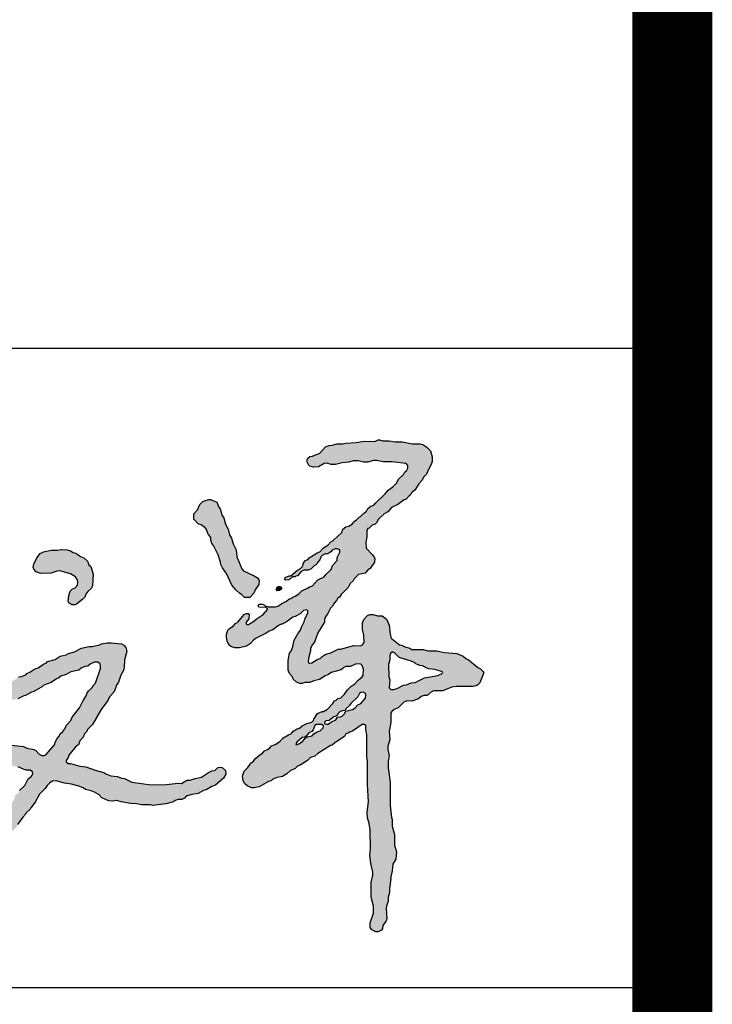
# Model space of a CAD drawing. Extents: x 499396 to 499732, y 3804753 to 3804872.
# Tile 20 of 41: x 499560.29 to 499562.02, y 3804779.13 to 3804781.6. Entities that reach past the tile are written whole.
import ezdxf

# ---------------------------------------------------------------- set-up
doc = ezdxf.new("R2010")
doc.units = 0
doc.layers.get('0').update_dxf_attribs({"linetype": 'CONTINUOUS'})
doc.layers.add('PUB_TITLE', color=4, linetype='CONTINUOUS')

# ---------------------------------------------------------------- blocks, each defined once
blk = doc.blocks.new('谭文军')
at = {"linetype": 'Continuous'}
h = blk.add_hatch(color=256, dxfattribs=at)
h.paths.add_polyline_path([(2707.3, 2346), (2707.3, 2339), (2699.3, 2322), (2699.3, 2313), (2684.3, 2298), (2680.9, 2285.4), (2664.3, 2270), (2658.3, 2262), (2639.3, 2253), (2622.3, 2235), (2613.3, 2232), (2609.3, 2228), (2589.3, 2219), (2580.3, 2210), (2569.3, 2203), (2561.3, 2200), (2555.3, 2195), (2549.3, 2193), (2542.3, 2187), (2527.3, 2180), (2512.3, 2170), (2483.3, 2170), (2483.3, 2161), (2470.3, 2146), (2448.3, 2132), (2441.3, 2125), (2421.2, 2113.1), (2415.2, 2119.1), (2425.3, 2133), (2426.3, 2147), (2423.3, 2149), (2417.3, 2149), (2411.3, 2146), (2391.3, 2122), (2384.3, 2118), (2377.3, 2110), (2366.3, 2103), (2360.3, 2097), (2356.3, 2085), (2356.3, 2076), (2358.3, 2062), (2365.3, 2051), (2370.3, 2047), (2382.3, 2043), (2396.3, 2043), (2418.3, 2048), (2430.3, 2056), (2443.8, 2070.8), (2479.3, 2088), (2488.3, 2094), (2500.3, 2098), (2517.3, 2112), (2525.3, 2116), (2529.3, 2116), (2545.3, 2125), (2562.3, 2138), (2569.3, 2140), (2584.3, 2148), (2595.3, 2158), (2608.3, 2160.6), (2608.3, 2151), (2599.3, 2131), (2597.3, 2123), (2588.3, 2107), (2585.3, 2097), (2578.3, 2088), (2566.3, 2066), (2562.3, 2047), (2557.3, 2035), (2551.3, 2026), (2547.3, 2004), (2547.3, 1974), (2551.3, 1963), (2560.3, 1953), (2563.3, 1946), (2573.3, 1937), (2583.3, 1932), (2589.3, 1932), (2599.3, 1936), (2614.3, 1936), (2627.3, 1941), (2644.3, 1945), (2662.3, 1956), (2672.3, 1960), (2680.3, 1966), (2711.3, 1975), (2722.8, 1985), (2740.3, 1985), (2757.3, 1993), (2774.9, 1991.8), (2780.3, 1977), (2779.2, 1955.4), (2764.3, 1943), (2753.3, 1931), (2741.3, 1923), (2731.3, 1913), (2721.3, 1899), (2710.3, 1888), (2701.3, 1886), (2696.3, 1881), (2690.3, 1879), (2685.3, 1870), (2669.3, 1853), (2656.3, 1846), (2652.3, 1846), (2638.3, 1840), (2626.3, 1822), (2624.4, 1814.1), (2605.3, 1809), (2590.3, 1801), (2582.3, 1794), (2575.3, 1792), (2563.3, 1785), (2557.3, 1778), (2548.3, 1774), (2531.3, 1763), (2521.3, 1753), (2507.3, 1744), (2495.3, 1739), (2487.8, 1730), (2474.3, 1724), (2468.3, 1717), (2459.3, 1712), (2446.3, 1700), (2439.3, 1691), (2433.3, 1687), (2422.3, 1672), (2411.3, 1661), (2406.3, 1646), (2408.3, 1632), (2412.3, 1623), (2420.3, 1616), (2434.3, 1609), (2442.3, 1609), (2457.3, 1613), (2486.3, 1629), (2494.3, 1631), (2500.3, 1636), (2513.3, 1641), (2530.3, 1645), (2543.3, 1653), (2553.3, 1662), (2569.3, 1669), (2576.3, 1677), (2584.3, 1680), (2607.3, 1694), (2616.3, 1703), (2630.3, 1708), (2639.3, 1716), (2678.3, 1741), (2683.3, 1742), (2691.3, 1749), (2721.3, 1768), (2726.3, 1777), (2735.3, 1780), (2739.3, 1783), (2746.3, 1785), (2779.5, 1808.2), (2787.3, 1802), (2787.3, 1790), (2790.3, 1774), (2790.3, 1705), (2793.3, 1691), (2793.3, 1620), (2796.3, 1566), (2792.3, 1534), (2793.3, 1517), (2798.3, 1499), (2801.3, 1479), (2802.3, 1421), (2800.3, 1401), (2803.3, 1375), (2810.5, 1344), (2804.3, 1317), (2804.3, 1271), (2811.3, 1243), (2811.3, 1222), (2801.3, 1192), (2801.3, 1177), (2806.3, 1170), (2818.3, 1164), (2826.3, 1164), (2836.3, 1169), (2839.3, 1174), (2840.3, 1183), (2850.3, 1198), (2852.3, 1205), (2850.1, 1239.7), (2857.3, 1259), (2857.3, 1271), (2861.3, 1286), (2861.3, 1298), (2865.3, 1328), (2864.3, 1329), (2869.3, 1353), (2871.3, 1373), (2880.3, 1389), (2882.3, 1411), (2876.3, 1432), (2876.3, 1465), (2869.3, 1491), (2869.3, 1511), (2867.3, 1518), (2863.3, 1555), (2863.3, 1627), (2856.3, 1671), (2857.3, 1691), (2860.3, 1710), (2853.8, 1733.6), (2862.3, 1758), (2860.3, 1785), (2865.3, 1812), (2865.3, 1843.4), (2875.3, 1852), (2887.3, 1857), (2906.3, 1876), (2916.3, 1879), (2930.3, 1878), (2950.3, 1885), (2963.2, 1895), (2976.3, 1895), (2980.3, 1897), (2988.3, 1905), (2997.3, 1910), (3025.3, 1910), (3054.3, 1921), (3067.3, 1923), (3120.3, 1923), (3129.3, 1925), (3134.3, 1928), (3140.3, 1934), (3151.3, 1963), (3151.3, 1968), (3142.3, 1978), (3134.3, 1982), (3104.3, 2007), (3097.3, 2010), (3089.3, 2017), (3069.3, 2025), (3031.3, 2028), (3006.3, 2034), (2979.3, 2033), (2965.3, 2038), (2930.3, 2038), (2924.3, 2042), (2908.3, 2046), (2899.3, 2051), (2892.3, 2052), (2866.3, 2073), (2863.3, 2085), (2860.3, 2113), (2851.3, 2131), (2838.3, 2142), (2824.3, 2142), (2810.3, 2146), (2800.3, 2146), (2793.3, 2143), (2781.3, 2130), (2777.3, 2120), (2777.3, 2099), (2781.3, 2082), (2782.3, 2059), (2774.7, 2048.8), (2750.3, 2050), (2709.3, 2039), (2702.3, 2039), (2681.3, 2028), (2662.3, 2022), (2652.3, 2016), (2646.3, 2010), (2637.3, 2007), (2616, 1993.2), (2609.1, 1997.9), (2611.3, 2015), (2616.3, 2033), (2616.3, 2042), (2622.3, 2053), (2629.3, 2060), (2639.3, 2089), (2659.3, 2122), (2660.8, 2135.4), (2670.3, 2149), (2678.3, 2166), (2684.3, 2172), (2689.3, 2181), (2697.3, 2189), (2701.3, 2196), (2706.3, 2200), (2711.3, 2208), (2733.3, 2230), (2739.3, 2242), (2748.3, 2250), (2751.3, 2256), (2765.3, 2270), (2785.3, 2274), (2795.3, 2285), (2801.3, 2288), (2814.3, 2308), (2815.3, 2318), (2813.3, 2324), (2807.3, 2332), (2788.3, 2351), (2787.3, 2370), (2791.3, 2386), (2790.1, 2411), (2798.3, 2413), (2807.3, 2422), (2816.3, 2426), (2821.3, 2431), (2826.3, 2440), (2844.3, 2457), (2855.3, 2464), (2867.3, 2477), (2886.3, 2486), (2906.3, 2501), (2912.3, 2503), (2921.3, 2513), (2926.3, 2516), (2929.3, 2522), (2939.3, 2531), (2951.3, 2550), (2961.3, 2561), (2967.3, 2572), (2975.3, 2580), (2982.3, 2597), (2990.3, 2610), (2993.3, 2619), (2993.3, 2634), (2988.3, 2652), (2976.3, 2664), (2964.3, 2672), (2956.3, 2674), (2931.3, 2674), (2901.3, 2680), (2878.3, 2680), (2860.3, 2683), (2840.3, 2683), (2830.3, 2686), (2826.3, 2686), (2815.3, 2681), (2783.3, 2682), (2758.3, 2678), (2726.3, 2676), (2716.3, 2674), (2698.3, 2674), (2684.3, 2670), (2674.3, 2669), (2663.3, 2665), (2645.3, 2645), (2622.3, 2636), (2614.3, 2635), (2608.3, 2630), (2606.3, 2626), (2606.3, 2618), (2610.3, 2609), (2614.3, 2605), (2625.3, 2602), (2641.3, 2603), (2662.5, 2615.5), (2680.3, 2610), (2694.3, 2610), (2714.3, 2615), (2735.3, 2617), (2748.3, 2621), (2764.3, 2621), (2780.3, 2617), (2794.3, 2617), (2815, 2624.3), (2841.3, 2618), (2868.3, 2618), (2917.3, 2612.4), (2917.3, 2594.2), (2908.3, 2587), (2904.3, 2579), (2890.3, 2566), (2882.3, 2552), (2871.3, 2541), (2857.3, 2531), (2847.3, 2519), (2818.3, 2492), (2812.3, 2484), (2803.3, 2481), (2794.3, 2474), (2789.3, 2466), (2780.3, 2459), (2771.3, 2449), (2767.3, 2447), (2758.3, 2438), (2752.3, 2435), (2746.3, 2427), (2735.3, 2419), (2726.3, 2417), (2716.3, 2410), (2713.3, 2400), (2686.3, 2375), (2679.3, 2371), (2670.3, 2360), (2656.3, 2352), (2645.3, 2340), (2637.3, 2337), (2612.3, 2321), (2608.3, 2316), (2601.3, 2313), (2595.3, 2306), (2590.2, 2290.7), (2576.3, 2283), (2555.3, 2266), (2550.3, 2266), (2538.3, 2260), (2537.3, 2254), (2540.3, 2252), (2550.3, 2253), (2560.3, 2262), (2569.3, 2263), (2571.3, 2265), (2576.3, 2266), (2587.3, 2279), (2597.3, 2283), (2609.3, 2283), (2618.3, 2287), (2628.3, 2297), (2635.3, 2301), (2638.3, 2307), (2645.3, 2315), (2649.5, 2327.6), (2662.3, 2334), (2670.3, 2334), (2679.3, 2340), (2686.5, 2349), (2699.3, 2349)])
h.paths.add_polyline_path([(2890.3, 2014), (2894.3, 2012), (2925.3, 2003), (2938.3, 1997), (2942.3, 1993), (2954.3, 1988), (2963.3, 1987), (2981.3, 1978), (3001.3, 1976), (3027.1, 1968.6), (3024.3, 1963), (3010.3, 1957), (2969.3, 1950), (2940.3, 1935), (2928.3, 1934), (2913.3, 1928), (2904.3, 1927), (2884.3, 1917), (2873.3, 1914), (2859.9, 1914), (2862.3, 1944), (2859.3, 1953), (2858.3, 1991), (2862.3, 2006), (2862.3, 2023.4), (2871, 2030.3), (2873.3, 2028), (2876.3, 2027)], flags=16)
h.paths.add_polyline_path([(2786.3, 1887), (2772.3, 1870), (2763.3, 1866), (2750.3, 1852.9), (2725.3, 1847), (2718.7, 1833.7), (2709.3, 1829), (2700.3, 1828), (2695.3, 1820), (2681.3, 1814), (2669.2, 1805.5), (2657.5, 1810.1), (2664.3, 1817), (2674.3, 1818), (2688.3, 1829), (2698.3, 1832), (2704.2, 1843.6), (2714.3, 1848), (2723.3, 1849), (2726.3, 1854), (2737.3, 1864), (2741.3, 1871), (2763.3, 1891), (2770.2, 1904.7), (2783.6, 1906.4), (2787.3, 1897)], flags=16)
h.paths.add_polyline_path([(2650.3, 1805), (2659.3, 1799), (2646.3, 1786), (2637.3, 1783), (2627.3, 1777), (2621.3, 1770), (2606.3, 1767), (2601.3, 1764), (2591.3, 1753), (2580.3, 1746), (2568.7, 1741.6), (2574.3, 1751), (2590.3, 1765), (2599.3, 1766), (2600.3, 1768), (2602.3, 1768), (2611.3, 1780), (2620.3, 1784), (2624.3, 1789), (2631.5, 1804.4), (2639.3, 1806), (2640.3, 1805)], flags=16)
for points in [[(2377.3, 2365), (2372.3, 2382), (2366.3, 2392), (2361.3, 2410), (2353.3, 2426), (2348.3, 2445), (2343.3, 2452), (2337.3, 2473), (2333.3, 2478), (2326.3, 2494), (2307.3, 2502), (2302.3, 2502), (2283.3, 2496), (2274.3, 2486), (2266.3, 2470), (2255.3, 2458), (2255.3, 2441), (2270.3, 2426), (2278.3, 2423), (2293.4, 2411.7), (2298.3, 2397), (2308.3, 2384), (2308.3, 2376), (2311.3, 2366), (2316.3, 2359), (2330.3, 2331), (2338.3, 2308), (2339.3, 2301), (2344.3, 2290), (2357.3, 2271), (2373.3, 2237), (2385.3, 2222), (2397.3, 2211), (2403.3, 2208), (2412.3, 2199), (2428.3, 2199), (2441.3, 2212), (2445.3, 2222), (2456.3, 2239), (2457.3, 2251), (2452.3, 2259), (2442.3, 2266), (2406.3, 2282.4), (2388.3, 2324), (2386.3, 2346)], [(1874.1, 2272), (1889.1, 2262), (1896.5, 2250.3), (1895.1, 2237), (1887.1, 2227), (1880.1, 2225), (1873.1, 2218), (1869.1, 2205), (1867.1, 2186), (1869.1, 2182), (1878.1, 2176), (1887.1, 2176), (1892.1, 2178), (1912.1, 2193), (1918.1, 2200), (1921.1, 2209), (1927.1, 2217), (1939.1, 2227), (1942.1, 2236), (1944.1, 2271), (1937.1, 2294), (1930.1, 2300), (1926.1, 2311), (1915.1, 2321), (1905.1, 2325), (1900.1, 2330), (1890.1, 2336), (1882.1, 2338), (1874.1, 2343), (1863.1, 2346), (1848.1, 2347), (1845.1, 2347), (1833.1, 2345), (1815.1, 2345), (1790.1, 2340), (1780.1, 2335), (1770.1, 2321), (1760.1, 2302), (1758.1, 2291), (1760.1, 2286), (1767.1, 2278), (1781.1, 2273), (1814.1, 2274), (1831.1, 2280), (1841.1, 2281)], [(2526.3, 2229), (2524.3, 2232), (2519.3, 2234), (2513.3, 2231), (2510.3, 2222), (2513.3, 2219), (2520.3, 2220), (2526.3, 2224)]]:
    blk.add_hatch(color=256, dxfattribs=at).paths.add_polyline_path(points)
h = blk.add_hatch(color=256, dxfattribs=at)
h.paths.add_polyline_path([(1886.1, 2030), (1868.1, 2025), (1860.1, 2021), (1842.1, 2017), (1826.1, 2007), (1803.1, 2000), (1799.1, 1996), (1790.1, 1992), (1774.1, 1981), (1766.1, 1979), (1757.1, 1974), (1748.1, 1967), (1739.1, 1963), (1737.1, 1960), (1723.1, 1954), (1713.1, 1953), (1699.1, 1942), (1685.1, 1936), (1679.1, 1936), (1652.1, 1928), (1641.1, 1928), (1628.1, 1933), (1616.1, 1944), (1606.1, 1945), (1599.1, 1942), (1588.1, 1929), (1587.1, 1922), (1590.1, 1906), (1590.1, 1895), (1597.1, 1881), (1605.1, 1873), (1612.1, 1870), (1629.1, 1870), (1641.1, 1873), (1670.1, 1873), (1690.1, 1881), (1711.1, 1885), (1729.1, 1894), (1734.1, 1895), (1753.1, 1906), (1760.1, 1908), (1787.1, 1923), (1791.1, 1927), (1814.1, 1936), (1830.1, 1947), (1838.1, 1950), (1844.1, 1955), (1860.1, 1960), (1875.1, 1968), (1900.1, 1974), (1907.1, 1980), (1918.1, 1985), (1927.1, 1986), (1935.1, 1992), (1947.1, 1998), (1963.1, 1998), (1968.8, 1983.8), (1951.1, 1933), (1944.1, 1926), (1942.1, 1921), (1929.1, 1909), (1925.1, 1903), (1922.1, 1894), (1913.1, 1880), (1902.1, 1857), (1879.1, 1828), (1875.1, 1818), (1861.1, 1803), (1854.1, 1787.4), (1842.1, 1777), (1839.1, 1769), (1832.1, 1762), (1827.1, 1753), (1824.1, 1743), (1795.4, 1710), (1781.1, 1710), (1766.1, 1725), (1760.1, 1728), (1739.1, 1732), (1728.1, 1737), (1691.1, 1742), (1678.1, 1747), (1670.1, 1752), (1665.1, 1752), (1643.1, 1764), (1632.1, 1764), (1616.1, 1758), (1602.1, 1746), (1595.1, 1730), (1588.1, 1722), (1583.1, 1712), (1581.1, 1704), (1582.1, 1692), (1576.1, 1678), (1576.1, 1671), (1581.2, 1653.4), (1575.1, 1639), (1574.1, 1632), (1577.1, 1613), (1576.1, 1599), (1579.1, 1576), (1585.1, 1559), (1585.1, 1553), (1587.1, 1549), (1587.1, 1541), (1592.1, 1518), (1599.1, 1501), (1615.1, 1484), (1626.1, 1475), (1633.1, 1473), (1640.1, 1465), (1655.1, 1459), (1667.1, 1459), (1682.1, 1465), (1690.1, 1475), (1698.1, 1479), (1708.1, 1490), (1710.1, 1496), (1726.1, 1519), (1736.1, 1529), (1737.1, 1532), (1749.1, 1543), (1751.1, 1548), (1764.1, 1565), (1778.1, 1590), (1795.1, 1607), (1802.1, 1617), (1810.1, 1625), (1818.1, 1630), (1829.1, 1631), (1855.1, 1624), (1877.1, 1621), (1899.1, 1615), (1913.1, 1609), (1920.1, 1604), (1943, 1598.9), (1962.1, 1588), (1971.1, 1579), (1992.1, 1569), (2005.1, 1568), (2017.1, 1570), (2030.1, 1566), (2059.1, 1561), (2078.1, 1560), (2094.1, 1557), (2121.1, 1557), (2128.1, 1555), (2169.1, 1560), (2192.1, 1566), (2202.6, 1573), (2218.1, 1573), (2226.1, 1578), (2232.1, 1584), (2249.1, 1589), (2269.1, 1592), (2285.1, 1601), (2294.1, 1603), (2311.1, 1614), (2322.1, 1618), (2347.1, 1639), (2354.1, 1652), (2353.1, 1663), (2343.1, 1672), (2334.1, 1673), (2329.1, 1671), (2320.1, 1663), (2311.1, 1662), (2301.1, 1657), (2279.1, 1642), (2259.1, 1638), (2244.1, 1633), (2234.1, 1633), (2217.1, 1623), (2207.1, 1624), (2170.1, 1620), (2123.1, 1619), (2064.1, 1627), (2041.1, 1638), (2033.1, 1639), (2018.1, 1645), (1999.1, 1647), (1983.1, 1653), (1977.1, 1657), (1950.1, 1664), (1921.1, 1675), (1903.1, 1677), (1874.1, 1685), (1867.1, 1685), (1858.3, 1691.3), (1866.1, 1703), (1869.1, 1711), (1890.1, 1737), (1898.1, 1743), (1903.1, 1755), (1914.1, 1767), (1916.1, 1776), (1922.1, 1782), (1927.1, 1791), (1942.1, 1806), (1969.1, 1852), (1989.1, 1880), (1994.1, 1891), (2008.1, 1906), (2014.1, 1920), (2015.1, 1926), (2022.1, 1937), (2029.1, 1958), (2038.1, 1973), (2040.1, 1982), (2041.1, 2006), (2048.1, 2031), (2045.1, 2044), (2039.1, 2051), (2032.1, 2055), (2000.1, 2058), (1987.1, 2058), (1970.1, 2055), (1963.1, 2052), (1941.1, 2047), (1931.1, 2047), (1908.1, 2042)])
h.paths.add_polyline_path([(1749.1, 1664), (1758.5, 1657.3), (1754.3, 1646.9), (1743.1, 1637), (1732.1, 1617), (1716.1, 1601), (1712.1, 1593), (1703.1, 1587), (1698.1, 1570), (1688.1, 1562), (1685.1, 1554), (1668.1, 1533), (1666.1, 1528), (1654.9, 1518.1), (1630.1, 1544), (1621.1, 1558.1), (1621.1, 1575), (1613.1, 1592), (1613.1, 1600), (1607, 1614.7), (1611.1, 1627), (1611.1, 1637), (1609.1, 1642), (1598.1, 1655), (1600.1, 1662), (1599.1, 1677), (1605.1, 1690), (1606.1, 1700), (1614.1, 1711.1), (1619.1, 1706), (1629.1, 1698), (1636.1, 1695), (1656.1, 1692), (1675.1, 1683), (1699.1, 1676), (1712.1, 1675), (1725.1, 1668), (1737.1, 1664)], flags=16)
for points in [[(2826.3, 2686), (2830.3, 2686), (2840.3, 2683), (2860.3, 2683), (2878.3, 2680), (2901.3, 2680), (2931.3, 2674), (2956.3, 2674), (2964.3, 2672), (2976.3, 2664), (2988.3, 2652), (2993.3, 2634), (2993.3, 2619), (2990.3, 2610), (2982.3, 2597), (2975.3, 2580), (2967.3, 2572), (2961.3, 2561), (2951.3, 2550), (2939.3, 2531), (2929.3, 2522), (2926.3, 2516), (2921.3, 2513), (2912.3, 2503), (2906.3, 2501), (2886.3, 2486), (2867.3, 2477), (2855.3, 2464), (2844.3, 2457), (2826.3, 2440), (2821.3, 2431), (2816.3, 2426), (2807.3, 2422), (2798.3, 2413), (2794.3, 2412), (2790.3, 2407), (2791.3, 2386), (2787.3, 2370), (2788.3, 2351), (2807.3, 2332), (2813.3, 2324), (2815.3, 2318), (2814.3, 2308), (2801.3, 2288), (2795.3, 2285), (2785.3, 2274), (2765.3, 2270), (2751.3, 2256), (2748.3, 2250), (2739.3, 2242), (2733.3, 2230), (2711.3, 2208), (2706.3, 2200), (2701.3, 2196), (2697.3, 2189), (2689.3, 2181), (2684.3, 2172), (2678.3, 2166), (2670.3, 2149), (2663.3, 2139), (2660.3, 2131), (2659.3, 2122), (2639.3, 2089), (2629.3, 2060), (2622.3, 2053), (2616.3, 2042), (2616.3, 2033), (2611.3, 2015), (2609.3, 2000), (2610.3, 1997), (2613.3, 1995), (2620.3, 1996), (2637.3, 2007), (2646.3, 2010), (2652.3, 2016), (2662.3, 2022), (2681.3, 2028), (2702.3, 2039), (2709.3, 2039), (2750.3, 2050), (2771.3, 2049), (2776.3, 2051), (2782.3, 2059), (2781.3, 2082), (2777.3, 2099), (2777.3, 2120), (2781.3, 2130), (2793.3, 2143), (2800.3, 2146), (2810.3, 2146), (2824.3, 2142), (2838.3, 2142), (2851.3, 2131), (2860.3, 2113), (2863.3, 2085), (2866.3, 2073), (2892.3, 2052), (2899.3, 2051), (2908.3, 2046), (2924.3, 2042), (2930.3, 2038), (2965.3, 2038), (2979.3, 2033), (3006.3, 2034), (3031.3, 2028), (3069.3, 2025), (3089.3, 2017), (3097.3, 2010), (3104.3, 2007), (3134.3, 1982), (3142.3, 1978), (3151.3, 1968), (3151.3, 1963), (3140.3, 1934), (3134.3, 1928), (3129.3, 1925), (3120.3, 1923), (3067.3, 1923), (3054.3, 1921), (3025.3, 1910), (2997.3, 1910), (2988.3, 1905), (2980.3, 1897), (2976.3, 1895), (2968.3, 1895), (2959.3, 1892), (2950.3, 1885), (2930.3, 1878), (2916.3, 1879), (2906.3, 1876), (2887.3, 1857), (2875.3, 1852), (2868.3, 1846), (2865.3, 1841), (2865.3, 1812), (2860.3, 1785), (2862.3, 1758), (2855.3, 1738), (2855.3, 1728), (2860.3, 1710), (2857.3, 1691), (2856.3, 1671), (2863.3, 1627), (2863.3, 1555), (2867.3, 1518), (2869.3, 1511), (2869.3, 1491), (2876.3, 1465), (2876.3, 1432), (2882.3, 1411), (2880.3, 1389), (2871.3, 1373), (2869.3, 1353), (2864.3, 1329), (2865.3, 1328), (2861.3, 1298), (2861.3, 1286), (2857.3, 1271), (2857.3, 1259), (2851.3, 1243), (2850.3, 1236), (2852.3, 1205), (2850.3, 1198), (2840.3, 1183), (2839.3, 1174), (2836.3, 1169), (2826.3, 1164), (2818.3, 1164), (2806.3, 1170), (2801.3, 1177), (2801.3, 1192), (2811.3, 1222), (2811.3, 1243), (2804.3, 1271), (2804.3, 1317), (2809.3, 1339), (2809.3, 1349), (2803.3, 1375), (2800.3, 1401), (2802.3, 1421), (2801.3, 1479), (2798.3, 1499), (2793.3, 1517), (2792.3, 1534), (2796.3, 1566), (2793.3, 1620), (2793.3, 1691), (2790.3, 1705), (2790.3, 1774), (2787.3, 1790), (2787.3, 1802), (2782.3, 1806), (2776.3, 1806), (2746.3, 1785), (2739.3, 1783), (2735.3, 1780), (2726.3, 1777), (2721.3, 1768), (2691.3, 1749), (2683.3, 1742), (2678.3, 1741), (2639.3, 1716), (2630.3, 1708), (2616.3, 1703), (2607.3, 1694), (2584.3, 1680), (2576.3, 1677), (2569.3, 1669), (2553.3, 1662), (2543.3, 1653), (2530.3, 1645), (2513.3, 1641), (2500.3, 1636), (2494.3, 1631), (2486.3, 1629), (2457.3, 1613), (2442.3, 1609), (2434.3, 1609), (2420.3, 1616), (2412.3, 1623), (2408.3, 1632), (2406.3, 1646), (2411.3, 1661), (2422.3, 1672), (2433.3, 1687), (2439.3, 1691), (2446.3, 1700), (2459.3, 1712), (2468.3, 1717), (2474.3, 1724), (2483.3, 1728), (2490.3, 1733), (2495.3, 1739), (2507.3, 1744), (2521.3, 1753), (2531.3, 1763), (2548.3, 1774), (2557.3, 1778), (2563.3, 1785), (2575.3, 1792), (2582.3, 1794), (2590.3, 1801), (2605.3, 1809), (2620.3, 1813), (2625.3, 1818), (2626.3, 1822), (2638.3, 1840), (2652.3, 1846), (2656.3, 1846), (2669.3, 1853), (2685.3, 1870), (2690.3, 1879), (2696.3, 1881), (2701.3, 1886), (2710.3, 1888), (2721.3, 1899), (2731.3, 1913), (2741.3, 1923), (2753.3, 1931), (2764.3, 1943), (2776.3, 1953), (2779.3, 1958), (2780.3, 1977), (2776.3, 1988), (2772.3, 1992), (2757.3, 1993), (2740.3, 1985), (2725.3, 1985), (2719.3, 1982), (2711.3, 1975), (2680.3, 1966), (2672.3, 1960), (2662.3, 1956), (2644.3, 1945), (2627.3, 1941), (2614.3, 1936), (2599.3, 1936), (2589.3, 1932), (2583.3, 1932), (2573.3, 1937), (2563.3, 1946), (2560.3, 1953), (2551.3, 1963), (2547.3, 1974), (2547.3, 2004), (2551.3, 2026), (2557.3, 2035), (2562.3, 2047), (2566.3, 2066), (2578.3, 2088), (2585.3, 2097), (2588.3, 2107), (2597.3, 2123), (2599.3, 2131), (2608.3, 2151), (2608.3, 2157), (2605.3, 2160), (2595.3, 2158), (2584.3, 2148), (2569.3, 2140), (2562.3, 2138), (2545.3, 2125), (2529.3, 2116), (2525.3, 2116), (2517.3, 2112), (2500.3, 2098), (2488.3, 2094), (2479.3, 2088), (2448.3, 2073), (2440.3, 2067), (2430.3, 2056), (2418.3, 2048), (2396.3, 2043), (2382.3, 2043), (2370.3, 2047), (2365.3, 2051), (2358.3, 2062), (2356.3, 2076), (2356.3, 2085), (2360.3, 2097), (2366.3, 2103), (2377.3, 2110), (2384.3, 2118), (2391.3, 2122), (2411.3, 2146), (2417.3, 2149), (2423.3, 2149), (2426.3, 2147), (2425.3, 2133), (2417.3, 2122), (2417.3, 2117), (2419.3, 2115), (2424.3, 2115), (2441.3, 2125), (2448.3, 2132), (2470.3, 2146), (2483.3, 2161), (2483.3, 2165), (2477.3, 2168), (2456.3, 2169), (2454.3, 2173), (2458.3, 2178), (2467.3, 2178), (2473.3, 2176), (2476.3, 2173), (2486.3, 2170), (2508.3, 2170), (2515.3, 2172), (2527.3, 2180), (2542.3, 2187), (2549.3, 2193), (2555.3, 2195), (2561.3, 2200), (2569.3, 2203), (2580.3, 2210), (2589.3, 2219), (2609.3, 2228), (2613.3, 2232), (2622.3, 2235), (2639.3, 2253), (2658.3, 2262), (2664.3, 2270), (2678.3, 2283), (2681.3, 2287), (2684.3, 2298), (2699.3, 2313), (2699.3, 2322), (2707.3, 2339), (2707.3, 2346), (2699.3, 2349), (2692.3, 2349), (2683.3, 2345), (2679.3, 2340), (2670.3, 2334), (2662.3, 2334), (2652.3, 2329), (2648.3, 2324), (2645.3, 2315), (2638.3, 2307), (2635.3, 2301), (2628.3, 2297), (2618.3, 2287), (2609.3, 2283), (2597.3, 2283), (2587.3, 2279), (2576.3, 2266), (2571.3, 2265), (2569.3, 2263), (2560.3, 2262), (2550.3, 2253), (2540.3, 2252), (2537.3, 2254), (2538.3, 2260), (2550.3, 2266), (2555.3, 2266), (2576.3, 2283), (2585.3, 2288), (2591.3, 2294), (2595.3, 2306), (2601.3, 2313), (2608.3, 2316), (2612.3, 2321), (2637.3, 2337), (2645.3, 2340), (2656.3, 2352), (2670.3, 2360), (2679.3, 2371), (2686.3, 2375), (2713.3, 2400), (2716.3, 2410), (2726.3, 2417), (2735.3, 2419), (2746.3, 2427), (2752.3, 2435), (2758.3, 2438), (2767.3, 2447), (2771.3, 2449), (2780.3, 2459), (2789.3, 2466), (2794.3, 2474), (2803.3, 2481), (2812.3, 2484), (2818.3, 2492), (2847.3, 2519), (2857.3, 2531), (2871.3, 2541), (2882.3, 2552), (2890.3, 2566), (2904.3, 2579), (2908.3, 2587), (2913.3, 2591), (2917.3, 2599), (2917.3, 2607), (2912.3, 2613), (2868.3, 2618), (2841.3, 2618), (2820.3, 2623), (2811.3, 2623), (2794.3, 2617), (2780.3, 2617), (2764.3, 2621), (2748.3, 2621), (2735.3, 2617), (2714.3, 2615), (2694.3, 2610), (2680.3, 2610), (2667.3, 2614), (2658.3, 2613), (2641.3, 2603), (2625.3, 2602), (2614.3, 2605), (2610.3, 2609), (2606.3, 2618), (2606.3, 2626), (2608.3, 2630), (2614.3, 2635), (2622.3, 2636), (2645.3, 2645), (2663.3, 2665), (2674.3, 2669), (2684.3, 2670), (2698.3, 2674), (2716.3, 2674), (2726.3, 2676), (2758.3, 2678), (2783.3, 2682), (2815.3, 2681), (2826.3, 2686)], [(2302.3, 2502), (2307.3, 2502), (2326.3, 2494), (2333.3, 2478), (2337.3, 2473), (2343.3, 2452), (2348.3, 2445), (2353.3, 2426), (2361.3, 2410), (2366.3, 2392), (2372.3, 2382), (2377.3, 2365), (2386.3, 2346), (2388.3, 2324), (2404.3, 2287), (2409.3, 2281), (2442.3, 2266), (2452.3, 2259), (2457.3, 2251), (2456.3, 2239), (2445.3, 2222), (2441.3, 2212), (2428.3, 2199), (2412.3, 2199), (2403.3, 2208), (2397.3, 2211), (2385.3, 2222), (2373.3, 2237), (2357.3, 2271), (2344.3, 2290), (2339.3, 2301), (2338.3, 2308), (2330.3, 2331), (2316.3, 2359), (2311.3, 2366), (2308.3, 2376), (2308.3, 2384), (2298.3, 2397), (2294.3, 2409), (2290.3, 2414), (2278.3, 2423), (2270.3, 2426), (2255.3, 2441), (2255.3, 2458), (2266.3, 2470), (2274.3, 2486), (2283.3, 2496), (2302.3, 2502)], [(1845.1, 2347), (1848.1, 2347), (1863.1, 2346), (1874.1, 2343), (1882.1, 2338), (1890.1, 2336), (1900.1, 2330), (1905.1, 2325), (1915.1, 2321), (1926.1, 2311), (1930.1, 2300), (1937.1, 2294), (1944.1, 2271), (1942.1, 2236), (1939.1, 2227), (1927.1, 2217), (1921.1, 2209), (1918.1, 2200), (1912.1, 2193), (1892.1, 2178), (1887.1, 2176), (1878.1, 2176), (1869.1, 2182), (1867.1, 2186), (1869.1, 2205), (1873.1, 2218), (1880.1, 2225), (1887.1, 2227), (1895.1, 2237), (1896.1, 2247), (1894.1, 2254), (1889.1, 2262), (1874.1, 2272), (1841.1, 2281), (1831.1, 2280), (1814.1, 2274), (1781.1, 2273), (1767.1, 2278), (1760.1, 2286), (1758.1, 2291), (1760.1, 2302), (1770.1, 2321), (1780.1, 2335), (1790.1, 2340), (1815.1, 2345), (1833.1, 2345), (1845.1, 2347)], [(2519.3, 2234), (2524.3, 2232), (2526.3, 2229), (2526.3, 2224), (2520.3, 2220), (2513.3, 2219), (2510.3, 2222), (2513.3, 2231), (2519.3, 2234)], [(1987.1, 2058), (2000.1, 2058), (2032.1, 2055), (2039.1, 2051), (2045.1, 2044), (2048.1, 2031), (2041.1, 2006), (2040.1, 1982), (2038.1, 1973), (2029.1, 1958), (2022.1, 1937), (2015.1, 1926), (2014.1, 1920), (2008.1, 1906), (1994.1, 1891), (1989.1, 1880), (1969.1, 1852), (1942.1, 1806), (1927.1, 1791), (1922.1, 1782), (1916.1, 1776), (1914.1, 1767), (1903.1, 1755), (1898.1, 1743), (1890.1, 1737), (1869.1, 1711), (1866.1, 1703), (1860.1, 1694), (1860.1, 1690), (1867.1, 1685), (1874.1, 1685), (1903.1, 1677), (1921.1, 1675), (1950.1, 1664), (1977.1, 1657), (1983.1, 1653), (1999.1, 1647), (2018.1, 1645), (2033.1, 1639), (2041.1, 1638), (2064.1, 1627), (2123.1, 1619), (2170.1, 1620), (2207.1, 1624), (2217.1, 1623), (2234.1, 1633), (2244.1, 1633), (2259.1, 1638), (2279.1, 1642), (2301.1, 1657), (2311.1, 1662), (2320.1, 1663), (2329.1, 1671), (2334.1, 1673), (2343.1, 1672), (2353.1, 1663), (2354.1, 1652), (2347.1, 1639), (2322.1, 1618), (2311.1, 1614), (2294.1, 1603), (2285.1, 1601), (2269.1, 1592), (2249.1, 1589), (2232.1, 1584), (2226.1, 1578), (2218.1, 1573), (2207.1, 1573), (2198.1, 1570), (2192.1, 1566), (2169.1, 1560), (2128.1, 1555), (2121.1, 1557), (2094.1, 1557), (2078.1, 1560), (2059.1, 1561), (2030.1, 1566), (2017.1, 1570), (2005.1, 1568), (1992.1, 1569), (1971.1, 1579), (1962.1, 1588), (1948.1, 1596), (1938.1, 1600), (1920.1, 1604), (1913.1, 1609), (1899.1, 1615), (1877.1, 1621), (1855.1, 1624), (1829.1, 1631), (1818.1, 1630), (1810.1, 1625), (1802.1, 1617), (1795.1, 1607), (1778.1, 1590), (1764.1, 1565), (1751.1, 1548), (1749.1, 1543), (1737.1, 1532), (1736.1, 1529), (1726.1, 1519), (1710.1, 1496)], [(1691.1, 1742), (1728.1, 1737), (1739.1, 1732), (1760.1, 1728), (1766.1, 1725), (1777.1, 1714), (1785.1, 1710), (1792.1, 1710), (1797.1, 1712), (1824.1, 1743), (1827.1, 1753), (1832.1, 1762), (1839.1, 1769), (1842.1, 1777), (1850.1, 1784), (1856.1, 1792), (1861.1, 1803), (1875.1, 1818), (1879.1, 1828), (1902.1, 1857), (1913.1, 1880), (1922.1, 1894), (1925.1, 1903), (1929.1, 1909), (1942.1, 1921), (1944.1, 1926), (1951.1, 1933), (1967.1, 1979), (1967.1, 1988), (1965.1, 1993), (1958.1, 1998), (1947.1, 1998), (1935.1, 1992), (1927.1, 1986), (1918.1, 1985), (1907.1, 1980), (1900.1, 1974), (1875.1, 1968), (1860.1, 1960), (1844.1, 1955), (1838.1, 1950), (1830.1, 1947), (1814.1, 1936), (1791.1, 1927), (1787.1, 1923), (1760.1, 1908), (1753.1, 1906), (1734.1, 1895), (1729.1, 1894), (1711.1, 1885)], [(1713.1, 1953), (1723.1, 1954), (1737.1, 1960), (1739.1, 1963), (1748.1, 1967), (1757.1, 1974), (1766.1, 1979), (1774.1, 1981), (1790.1, 1992), (1799.1, 1996), (1803.1, 2000), (1826.1, 2007), (1842.1, 2017), (1860.1, 2021), (1868.1, 2025), (1886.1, 2030), (1908.1, 2042), (1931.1, 2047), (1941.1, 2047), (1963.1, 2052), (1970.1, 2055), (1987.1, 2058)], [(2873.3, 2028), (2872.3, 2029), (2869.3, 2029), (2864.3, 2025), (2862.3, 2019), (2862.3, 2006), (2858.3, 1991), (2859.3, 1953), (2862.3, 1944), (2860.3, 1919), (2865.3, 1914), (2873.3, 1914), (2884.3, 1917), (2904.3, 1927), (2913.3, 1928), (2928.3, 1934), (2940.3, 1935), (2969.3, 1950), (3010.3, 1957), (3024.3, 1963), (3026.3, 1967), (3022.3, 1970), (3001.3, 1976), (2981.3, 1978), (2963.3, 1987), (2954.3, 1988), (2942.3, 1993), (2938.3, 1997), (2925.3, 2003), (2894.3, 2012), (2890.3, 2014), (2876.3, 2027), (2873.3, 2028)], [(2781.3, 1905), (2780.3, 1906), (2772.3, 1905), (2768.3, 1901), (2763.3, 1891), (2741.3, 1871), (2737.3, 1864), (2726.3, 1854), (2723.3, 1849), (2714.3, 1848), (2707.3, 1845), (2702.3, 1840), (2698.3, 1832), (2688.3, 1829), (2674.3, 1818), (2664.3, 1817), (2660.3, 1813), (2660.3, 1809), (2665.3, 1807), (2671.3, 1807), (2681.3, 1814), (2695.3, 1820), (2700.3, 1828), (2709.3, 1829), (2715.3, 1832), (2720.3, 1837), (2725.3, 1847), (2746.3, 1852), (2754.3, 1857), (2763.3, 1866), (2772.3, 1870), (2786.3, 1887), (2787.3, 1897), (2785.3, 1902), (2781.3, 1905)], [(2640.3, 1805), (2639.3, 1806), (2634.3, 1805), (2630.3, 1802), (2624.3, 1789), (2620.3, 1784), (2611.3, 1780), (2602.3, 1768), (2600.3, 1768), (2599.3, 1766), (2590.3, 1765), (2574.3, 1751), (2571.3, 1746), (2572.3, 1743), (2580.3, 1746), (2591.3, 1753), (2601.3, 1764), (2606.3, 1767), (2621.3, 1770), (2627.3, 1777), (2637.3, 1783), (2646.3, 1786), (2655.3, 1795), (2656.3, 1801), (2650.3, 1805), (2640.3, 1805)], [(1716.1, 1601), (1732.1, 1617), (1743.1, 1637), (1752.1, 1645), (1755.1, 1649), (1757.1, 1654), (1756.1, 1659), (1749.1, 1664), (1737.1, 1664), (1725.1, 1668), (1712.1, 1675)]]:
    blk.add_lwpolyline(points, dxfattribs=at)
blk = doc.blocks.new('wrtgtg')
at = {"color": 4}
blk.add_line((7804.3, -4841.2), (7804.3, 52558.8), dxfattribs=at)
at = {"layer": 'PUB_TITLE'}
for p, q in [((7804.3, -4841.2), (7804.3, 52558.8)), ((2204.3, 7958.8), (7804.3, 7958.8)), ((2204.3, 7158.8), (7804.3, 7158.8))]:
    blk.add_line(p, q, dxfattribs=at)
at = {"layer": 'PUB_TITLE', "const_width": 100}
blk.add_lwpolyline([(-72795.7, -4841.2), (7804.3, -4841.2), (7804.3, 52558.8), (-72795.7, 52558.8)], close=True, dxfattribs=at)
at = {"linetype": 'Continuous', "xscale": 0.4043519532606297, "yscale": 0.4043519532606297, "zscale": 0.4043519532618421}
blk.add_blockref('谭文军', (6293.6, 6757.9), dxfattribs=at)

msp = doc.modelspace()

# ---------------------------------------------------------------- block references
at = {"xscale": 0.002, "yscale": 0.002, "zscale": 0.002}
msp.add_blockref('wrtgtg', (499546.3114, 3804764.8589), dxfattribs=at)

doc.saveas('drawing.dxf')
